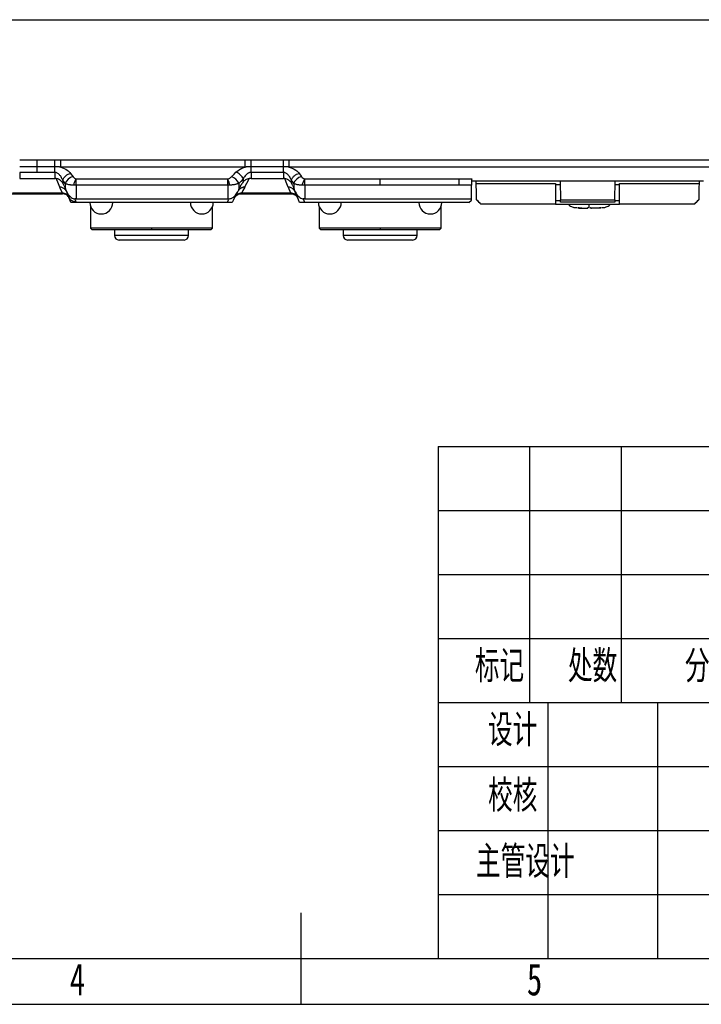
# Model space of a CAD drawing. Header units: millimetres. Extents: x 0 to 1380, y 0 to 297.
# Tile 4 of 60: x 189 to 264, y 0 to 108. Entities that reach past the tile are written whole.
import ezdxf

# ---------------------------------------------------------------- set-up
doc = ezdxf.new("R2010")
doc.units = ezdxf.units.MM
for name, color, linetype in [('10', 7, 'Continuous'), ('5', 7, 'Continuous'), ('9', 7, 'Continuous')]:
    doc.layers.add(name, color=color, linetype=linetype)
doc.styles.add('SLDTEXTSTYLE0', font='TXT', dxfattribs={"width": 0.7, "bigfont": 'bigfont'})
doc.styles.add('SLDTEXTSTYLE4', font='TXT', dxfattribs={"width": 0.7})

msp = doc.modelspace()

# ---------------------------------------------------------------- linework, layer by layer
at = {"color": 7, "linetype": 'Continuous', "lineweight": 25}
for p, q in [((107.12, 107.7), (307.13, 107.7)), ((189.23, 92.36), (191.15, 92.36)), ((191.15, 91.62), (189.23, 91.62)), ((191.15, 92.36), (193.07, 92.36)), ((191.15, 91.62), (191.15, 92.36)), ((193.07, 91.62), (191.15, 91.62)), ((191.15, 91), (191.15, 91.62)), ((193.07, 91.62), (193.07, 92.36)), ((193.72, 92.37), (213.88, 92.37)), ((193.72, 91.58), (193.72, 92.37)), ((213.88, 91.58), (193.72, 91.58)), ((213.88, 91.58), (213.88, 92.37)), ((214.53, 92.36), (218.07, 92.36)), ((218.07, 91.62), (214.53, 91.62)), ((218.07, 91.62), (218.07, 92.36)), ((218.72, 92.37), (228.65, 92.37)), ((218.72, 91.58), (218.72, 92.37)), ((306.59, 91.58), (218.72, 91.58)), ((189.23, 91), (189.23, 90.34)), ((193.07, 91), (193.07, 90.34)), ((218.07, 91), (214.53, 91)), ((214.53, 91), (214.53, 90.34)), ((218.07, 91), (218.07, 90.34)), ((189.23, 90.34), (191.15, 90.34)), ((191.15, 90.34), (193.07, 90.34)), ((193.93, 90.14), (193.93, 89.96)), ((193.93, 89.96), (193.93, 89.85)), ((194.2, 89.79), (194.2, 89.29)), ((195.4, 89.61), (195.4, 88.1)), ((203.65, 89.61), (195.4, 89.61)), ((195.41, 90.28), (203.65, 90.28)), ((203.65, 90.28), (211.99, 90.28)), ((212, 89.61), (203.65, 89.61)), ((212, 89.61), (212, 88.1)), ((213.21, 89.8), (213.21, 89.15)), ((213.68, 90.28), (213.68, 90.05)), ((213.68, 90.05), (213.68, 89.95)), ((214.53, 90.34), (214.33, 90.34)), ((214.53, 90.34), (218.07, 90.34)), ((218.22, 90.34), (218.07, 90.34)), ((218.93, 90.14), (218.93, 89.96)), ((218.93, 89.96), (218.93, 89.85)), ((219.2, 89.79), (219.2, 89.29)), ((220.4, 89.61), (220.4, 88.64)), ((228.65, 89.61), (220.4, 89.61)), ((220.41, 90.28), (228.65, 90.28)), ((228.65, 90.28), (237.29, 90.28)), ((237.29, 89.61), (237.29, 90.28)), ((242.85, 90.04), (238.66, 90.04)), ((239.17, 89.79), (239.16, 90.04)), ((239.17, 89.79), (247.85, 89.79)), ((264.03, 90.04), (242.85, 90.04)), ((247.85, 89.79), (247.85, 87.54)), ((247.85, 89.69), (248.35, 89.69)), ((248.35, 90.04), (248.38, 88)), ((254.31, 88), (254.35, 90.04)), ((254.34, 89.69), (254.85, 89.69)), ((254.85, 87.54), (254.85, 89.79)), ((254.85, 89.79), (263.53, 89.79)), ((263.53, 90.04), (263.53, 89.79)), ((188.39, 88.67), (191.15, 88.67)), ((188.44, 88.75), (191.15, 88.75)), ((191.15, 88.75), (193.86, 88.75)), ((191.15, 88.67), (193.91, 88.67)), ((193.6, 89.38), (193.86, 88.75)), ((213.44, 88.67), (218.91, 88.67)), ((213.51, 88.75), (218.86, 88.75)), ((213.83, 89.38), (213.84, 89.38)), ((218.6, 89.38), (218.86, 88.75)), ((220.4, 88.64), (220.4, 88.1)), ((195.4, 88.1), (203.65, 88.1)), ((203.65, 87.7), (195.41, 87.7)), ((196.97, 87.27), (196.97, 84.9)), ((196.97, 87.27), (196.97, 84.9)), ((203.65, 88.1), (212, 88.1)), ((211.93, 87.7), (203.65, 87.7)), ((210.32, 84.9), (210.32, 87.28)), ((212.45, 87.7), (211.93, 87.7)), ((220.41, 87.7), (219.84, 87.7)), ((220.4, 88.1), (235.36, 88.1)), ((228.65, 87.7), (220.41, 87.7)), ((221.98, 87.27), (221.98, 84.9)), ((221.98, 87.27), (221.98, 84.9)), ((237.29, 87.7), (228.65, 87.7)), ((235.33, 84.9), (235.33, 87.28)), ((235.36, 88.1), (237.29, 88.1)), ((237.29, 88.1), (238.63, 88.1)), ((238.36, 87.7), (237.29, 87.7)), ((238.36, 87.7), (238.63, 87.96)), ((238.63, 87.96), (238.63, 88.1)), ((239.16, 88.04), (239.66, 87.54)), ((247.85, 87.54), (239.66, 87.54)), ((248.39, 87.89), (247.85, 87.89)), ((247.85, 87.54), (254.85, 87.54)), ((248.38, 88), (254.31, 88)), ((248.39, 87.74), (248.38, 88)), ((254.31, 87.74), (248.39, 87.74)), ((254.31, 88), (254.31, 87.74)), ((254.85, 87.89), (254.31, 87.89)), ((263.03, 87.54), (254.85, 87.54)), ((263.03, 87.54), (263.53, 88.04)), ((251.49, 87.15), (251.57, 87.15)), ((251.49, 87.15), (251.49, 87.15)), ((252.6, 87.1), (252.6, 87.1)), ((196.97, 84.9), (197.17, 84.7)), ((203.65, 84.9), (196.97, 84.9)), ((197.17, 84.7), (196.97, 84.9)), ((203.65, 84.7), (197.17, 84.7)), ((199.6, 84.7), (199.6, 84.1)), ((199.6, 84.7), (199.6, 84.1)), ((210.32, 84.9), (203.65, 84.9)), ((203.65, 84.9), (203.65, 84.7)), ((210.12, 84.7), (203.65, 84.7)), ((206.51, 84.1), (203.65, 84.1)), ((207.7, 84.1), (207.7, 84.7)), ((210.12, 84.7), (210.32, 84.9)), ((221.98, 84.9), (222.18, 84.7)), ((222.18, 84.7), (221.98, 84.9)), ((228.65, 84.9), (221.98, 84.9)), ((228.65, 84.7), (222.18, 84.7)), ((224.6, 84.7), (224.6, 84.1)), ((224.6, 84.7), (224.6, 84.1)), ((235.33, 84.9), (228.65, 84.9)), ((228.65, 84.9), (228.65, 84.7)), ((235.13, 84.7), (228.65, 84.7)), ((231.51, 84.1), (228.65, 84.1)), ((232.7, 84.1), (232.7, 84.7)), ((235.13, 84.7), (235.33, 84.9)), ((203.65, 83.6), (200.1, 83.6)), ((207.2, 83.6), (203.65, 83.6)), ((228.65, 83.6), (225.1, 83.6)), ((232.2, 83.6), (228.65, 83.6))]:
    msp.add_line(p, q, dxfattribs=at)
at = {"color": 8, "linetype": 'Continuous', "lineweight": 25}
for p, q in [((251.57, 87.15), (251.57, 87.15)), ((203.65, 84.1), (199.6, 84.1)), ((207.7, 84.1), (206.51, 84.1)), ((228.65, 84.1), (224.6, 84.1)), ((232.7, 84.1), (231.51, 84.1))]:
    msp.add_line(p, q, dxfattribs=at)
at = {"color": 7, "linetype": 'Continuous', "lineweight": 25, "flags": 128}
for points in [[(193.07, 91), (193.07, 91.09), (193.07, 91.17), (193.07, 91.26), (193.07, 91.34), (193.07, 91.42), (193.07, 91.49), (193.07, 91.56), (193.07, 91.62)], [(218.07, 91), (218.07, 91.09), (218.07, 91.17), (218.07, 91.26), (218.07, 91.34), (218.07, 91.42), (218.07, 91.49), (218.07, 91.56), (218.07, 91.62)], [(228.65, 92.37), (272.3, 92.37), (306.59, 92.37)], [(191.15, 91), (190.07, 91), (189.23, 91)], [(193.07, 91), (191.99, 91), (191.15, 91)], [(194.79, 90.89), (194.94, 90.69), (195.06, 90.53)], [(212.41, 90.53), (212.68, 90.8), (212.88, 91.02)], [(219.79, 90.89), (219.94, 90.69), (220.06, 90.53)], [(193.61, 89.38), (193.39, 89.92), (193.22, 90.34)], [(194.2, 89.79), (194.05, 89.99), (193.93, 90.15)], [(194.11, 89.51), (194.16, 89.39), (194.2, 89.29)], [(213.68, 90.28), (213.42, 90.01), (213.21, 89.8)], [(213.21, 89.15), (213.34, 89.41), (213.45, 89.61)], [(214.33, 90.34), (214.05, 89.8), (213.83, 89.38)], [(218.61, 89.38), (218.39, 89.92), (218.22, 90.34)], [(219.2, 89.79), (219.05, 89.99), (218.93, 90.15)], [(219.11, 89.51), (219.16, 89.39), (219.2, 89.29)], [(237.29, 89.61), (232.45, 89.61), (228.65, 89.61)], [(237.29, 90.28), (238.06, 90.28), (238.67, 90.28)], [(238.66, 89.61), (237.89, 89.61), (237.29, 89.61)], [(238.63, 88.1), (238.64, 88.95), (238.66, 89.61)], [(238.67, 90.28), (238.66, 90.15), (238.66, 89.99), (238.66, 89.81), (238.66, 89.61)], [(239.2, 88), (239.2, 88.18), (239.19, 88.37), (239.19, 88.58), (239.18, 88.78), (239.18, 88.98), (239.18, 89.18), (239.17, 89.35), (239.17, 89.5), (239.17, 89.62), (239.17, 89.71), (239.17, 89.77), (239.17, 89.79)], [(263.53, 89.79), (263.53, 89.77), (263.53, 89.71), (263.53, 89.62), (263.52, 89.5), (263.52, 89.35), (263.52, 89.18), (263.52, 88.98), (263.51, 88.78), (263.51, 88.58), (263.5, 88.37), (263.5, 88.18), (263.5, 88)], [(194.62, 88.25), (194.44, 88.68), (194.3, 89.03)], [(213.09, 88.92), (212.87, 88.5), (212.7, 88.18)], [(213.84, 89.38), (213.65, 89.03), (213.51, 88.75)], [(219.62, 88.25), (219.44, 88.68), (219.3, 89.03)], [(194.84, 87.7), (194.72, 88.01), (194.62, 88.25)], [(195.25, 88.11), (195.31, 87.94), (195.36, 87.81)], [(195.36, 87.81), (195.39, 87.75), (195.41, 87.7)], [(211.93, 87.7), (211.97, 87.76), (211.99, 87.81)], [(211.99, 87.81), (212.08, 87.98), (212.14, 88.1)], [(212.7, 88.18), (212.56, 87.91), (212.45, 87.7)], [(219.84, 87.7), (219.72, 88.01), (219.62, 88.25)], [(220.25, 88.11), (220.31, 87.94), (220.36, 87.81)], [(220.36, 87.81), (220.39, 87.75), (220.41, 87.7)], [(239.66, 87.54), (239.64, 87.56), (239.58, 87.62), (239.49, 87.71), (239.36, 87.84), (239.2, 88)], [(263.5, 88), (263.34, 87.84), (263.21, 87.71), (263.11, 87.62), (263.05, 87.56), (263.03, 87.54)]]:
    msp.add_lwpolyline(points, dxfattribs=at)
at = {"color": 7, "linetype": 'Continuous', "lineweight": 25}
for centre, radius, start, end in [((195.36, 89.32), 1.26, 103.9561, 157.9198), ((211.99, 89.28), 1.32, 23.2648, 71.5786), ((220.36, 89.32), 1.26, 103.9575, 157.9204), ((195.29, 88.54), 0.731, 203.8852, 275.7442), ((198.15, 87.7), 1.25, 180, 270), ((198.15, 87.7), 1.25, 270, 0), ((209.15, 87.7), 1.25, 180, 270), ((209.15, 87.7), 1.25, 270, 0), ((223.15, 87.7), 1.25, 180, 270), ((223.15, 87.7), 1.25, 270, 0), ((234.15, 87.7), 1.25, 180, 270), ((234.15, 87.7), 1.25, 270, 0), ((250.3, 87.19), 0.08, 264.408, 359.9763), ((251.31, 87.15), 0.08, 269.4422, 0.0028), ((251.75, 87.15), 0.08, 180.0094, 270.5667), ((252.77, 87.19), 0.08, 179.9931, 275.6227), ((200.1, 84.1), 0.5, 180, 270), ((200.1, 84.1), 0.5, 180, 270), ((207.2, 84.1), 0.5, 270, 0), ((225.1, 84.1), 0.5, 180, 270), ((225.1, 84.1), 0.5, 180, 270), ((232.2, 84.1), 0.5, 270, 0)]:
    msp.add_arc(centre, radius, start, end, dxfattribs=at)
for centre, major_axis, ratio, start_param, end_param in [((193.16, 89.72), (-0.912, 0.97), 0.515009, 4.068464, 4.385489), ((214.35, 89.61), (0.92, 0.87), 0.572255, 1.768335, 2.11351), ((218.16, 89.72), (-0.912, 0.97), 0.515009, 4.068464, 4.385489)]:
    msp.add_ellipse(centre, major_axis=major_axis, ratio=ratio, start_param=start_param, end_param=end_param, dxfattribs=at)
for points, knots in [([(193.07, 92.36), (193.19, 92.36), (193.41, 92.36), (193.62, 92.37), (193.72, 92.37)], [0, 0, 0, 0, 0.560014, 1, 1, 1, 1]), ([(193.71, 91.58), (193.7, 91.58), (193.68, 91.58), (193.62, 91.59), (193.53, 91.6), (193.39, 91.61), (193.23, 91.62), (193.12, 91.62), (193.07, 91.62)], [0, 0, 0, 0, 0.062252, 0.124732, 0.249805, 0.500112, 0.75267, 1, 1, 1, 1]), ([(193.72, 91.58), (193.97, 91.48), (194.43, 91.3), (194.68, 91.02), (194.79, 90.89)], [0, 0, 0, 0, 0.5590718, 1, 1, 1, 1]), ([(212.88, 91.02), (213.03, 91.14), (213.29, 91.37), (213.7, 91.51), (213.88, 91.58)], [0, 0, 0, 0, 0.560499, 1, 1, 1, 1]), ([(213.88, 92.37), (214, 92.37), (214.21, 92.36), (214.43, 92.36), (214.53, 92.36)], [0, 0, 0, 0, 0.5599953, 1, 1, 1, 1]), ([(214.53, 91.62), (214.47, 91.62), (214.36, 91.62), (214.2, 91.61), (214.06, 91.6), (213.97, 91.59), (213.92, 91.58), (213.9, 91.58), (213.88, 91.58), (213.88, 91.58)], [0, 0, 0, 0, 0.24702, 0.499827, 0.750102, 0.875161, 0.937635, 0.968853, 1, 1, 1, 1]), ([(214.53, 91.62), (214.53, 91.7), (214.53, 91.82), (214.53, 92.08), (214.53, 92.22), (214.53, 92.36)], [0, 0, 0, 0, 0.5, 0.5, 1, 1, 1, 1]), ([(214.53, 91), (214.53, 91.11), (214.53, 91.23), (214.53, 91.45), (214.53, 91.54), (214.53, 91.62)], [0, 0, 0, 0, 0.5, 0.5, 1, 1, 1, 1]), ([(218.07, 92.36), (218.19, 92.36), (218.41, 92.36), (218.62, 92.37), (218.72, 92.37)], [0, 0, 0, 0, 0.5599881, 1, 1, 1, 1]), ([(218.71, 91.58), (218.7, 91.58), (218.68, 91.58), (218.62, 91.59), (218.53, 91.6), (218.39, 91.61), (218.23, 91.62), (218.12, 91.62), (218.07, 91.62)], [0, 0, 0, 0, 0.062252, 0.124732, 0.249805, 0.500112, 0.752671, 1, 1, 1, 1]), ([(218.72, 91.58), (218.97, 91.48), (219.43, 91.3), (219.68, 91.02), (219.79, 90.89)], [0, 0, 0, 0, 0.559055, 1, 1, 1, 1]), ([(193.93, 90.14), (193.91, 90.19), (193.88, 90.28), (193.81, 90.42), (193.73, 90.56), (193.63, 90.68), (193.53, 90.79), (193.41, 90.88), (193.29, 90.95), (193.17, 90.99), (193.1, 90.99), (193.07, 91)], [0, 0, 0, 0, 0.107321, 0.249406, 0.400324, 0.498614, 0.624464, 0.748626, 0.85076, 0.93408, 1, 1, 1, 1]), ([(193.93, 90.14), (193.96, 90.23), (194, 90.31), (194.11, 90.47), (194.18, 90.55), (194.34, 90.69), (194.43, 90.74), (194.61, 90.84), (194.7, 90.87), (194.79, 90.89)], [0, 0, 0, 0, 0.25, 0.25, 0.5, 0.5, 0.75, 0.75, 1, 1, 1, 1]), ([(195.06, 90.53), (195.11, 90.48), (195.18, 90.4), (195.3, 90.32), (195.37, 90.3), (195.41, 90.28)], [0, 0, 0, 0, 0.559848, 0.780373, 1, 1, 1, 1]), ([(211.99, 90.28), (212.05, 90.3), (212.15, 90.33), (212.29, 90.42), (212.36, 90.49), (212.41, 90.53)], [0, 0, 0, 0, 0.312566, 0.559404, 1, 1, 1, 1]), ([(213.68, 90.28), (213.61, 90.45), (213.5, 90.61), (213.22, 90.87), (213.05, 90.96), (212.88, 91.02)], [0, 0, 0, 0, 0.5, 0.5, 1, 1, 1, 1]), ([(214.53, 91), (214.51, 90.99), (214.48, 90.99), (214.42, 90.98), (214.36, 90.97), (214.29, 90.94), (214.2, 90.9), (214.1, 90.83), (213.95, 90.7), (213.82, 90.54), (213.73, 90.39), (213.69, 90.31), (213.68, 90.28)], [0, 0, 0, 0, 0.035323, 0.077855, 0.127838, 0.185446, 0.250849, 0.375032, 0.50077, 0.750193, 0.930496, 1, 1, 1, 1]), ([(218.93, 90.14), (218.91, 90.19), (218.88, 90.28), (218.81, 90.42), (218.73, 90.56), (218.63, 90.68), (218.53, 90.79), (218.41, 90.88), (218.29, 90.95), (218.17, 90.99), (218.1, 90.99), (218.07, 91)], [0, 0, 0, 0, 0.107321, 0.249406, 0.400324, 0.498614, 0.624464, 0.748626, 0.85076, 0.93408, 1, 1, 1, 1]), ([(218.93, 90.14), (218.96, 90.23), (219, 90.31), (219.11, 90.47), (219.18, 90.55), (219.34, 90.69), (219.43, 90.74), (219.61, 90.84), (219.7, 90.87), (219.79, 90.89)], [0, 0, 0, 0, 0.25, 0.25, 0.5, 0.5, 0.75, 0.75, 1, 1, 1, 1]), ([(220.06, 90.53), (220.11, 90.48), (220.18, 90.4), (220.3, 90.32), (220.37, 90.3), (220.41, 90.28)], [0, 0, 0, 0, 0.559873, 0.780398, 1, 1, 1, 1]), ([(193.22, 90.34), (193.31, 90.33), (193.39, 90.31), (193.54, 90.24), (193.6, 90.2), (193.77, 90.06), (193.86, 89.96), (193.93, 89.85)], [0, 0, 0, 0, 0.25, 0.25, 0.5, 0.5, 1, 1, 1, 1]), ([(195.15, 89.61), (195.12, 89.61), (195.05, 89.61), (194.95, 89.61), (194.86, 89.61), (194.77, 89.62), (194.68, 89.64), (194.56, 89.66), (194.43, 89.69), (194.3, 89.74), (194.23, 89.77), (194.2, 89.79)], [0, 0, 0, 0, 0.077756, 0.157847, 0.240021, 0.32425, 0.410652, 0.499447, 0.689826, 0.855598, 1, 1, 1, 1]), ([(195.15, 89.61), (195.18, 89.74), (195.22, 89.88), (195.31, 90.11), (195.36, 90.21), (195.41, 90.28)], [0, 0, 0, 0, 0.5, 0.5, 1, 1, 1, 1]), ([(195.4, 89.61), (195.37, 89.61), (195.32, 89.61), (195.23, 89.61), (195.18, 89.61), (195.15, 89.61)], [0, 0, 0, 0, 0.321587, 0.656686, 1, 1, 1, 1]), ([(195.4, 89.61), (195.4, 89.62), (195.4, 89.63), (195.4, 89.65), (195.4, 89.67), (195.4, 89.7), (195.4, 89.75), (195.4, 89.78), (195.4, 89.87), (195.4, 89.93), (195.4, 90.05), (195.41, 90.1), (195.41, 90.2), (195.41, 90.24), (195.41, 90.28)], [0, 0, 0, 0, 0.03125, 0.03125, 0.0625, 0.125, 0.125, 0.25, 0.25, 0.5, 0.5, 0.75, 0.75, 1, 1, 1, 1]), ([(212.19, 89.61), (212.17, 89.75), (212.13, 89.88), (212.07, 90.11), (212.03, 90.21), (211.99, 90.28)], [0, 0, 0, 0, 0.5, 0.5, 1, 1, 1, 1]), ([(212, 89.61), (212, 89.75), (212, 89.88), (212, 90.11), (211.99, 90.21), (211.99, 90.28)], [0, 0, 0, 0, 0.5, 0.5, 1, 1, 1, 1]), ([(212.19, 89.61), (212.16, 89.61), (212.1, 89.61), (212.03, 89.61), (212, 89.61)], [0, 0, 0, 0, 0.510946, 1, 1, 1, 1]), ([(213.21, 89.8), (213.18, 89.79), (213.13, 89.77), (213.03, 89.73), (212.91, 89.69), (212.77, 89.66), (212.63, 89.63), (212.48, 89.62), (212.33, 89.61), (212.24, 89.61), (212.19, 89.61)], [0, 0, 0, 0, 0.107091, 0.225379, 0.355839, 0.500069, 0.639589, 0.769867, 0.890513, 1, 1, 1, 1]), ([(213.68, 89.95), (213.73, 90), (213.85, 90.13), (214.06, 90.29), (214.27, 90.33), (214.33, 90.34)], [0, 0, 0, 0, 0.30217, 0.778778, 1, 1, 1, 1]), ([(218.22, 90.34), (218.28, 90.33), (218.44, 90.31), (218.68, 90.16), (218.84, 89.99), (218.91, 89.87), (218.93, 89.85)], [0, 0, 0, 0, 0.18417, 0.447346, 0.905187, 1, 1, 1, 1]), ([(220.15, 89.61), (220.12, 89.61), (220.05, 89.61), (219.95, 89.61), (219.86, 89.61), (219.77, 89.62), (219.68, 89.64), (219.56, 89.66), (219.43, 89.69), (219.3, 89.74), (219.23, 89.77), (219.2, 89.79)], [0, 0, 0, 0, 0.077757, 0.157848, 0.240022, 0.324251, 0.410652, 0.499447, 0.689912, 0.855684, 1, 1, 1, 1]), ([(220.15, 89.61), (220.18, 89.74), (220.22, 89.88), (220.31, 90.11), (220.36, 90.21), (220.41, 90.28)], [0, 0, 0, 0, 0.5, 0.5, 1, 1, 1, 1]), ([(220.4, 89.61), (220.37, 89.61), (220.32, 89.61), (220.23, 89.61), (220.18, 89.61), (220.15, 89.61)], [0, 0, 0, 0, 0.321587, 0.656686, 1, 1, 1, 1]), ([(220.4, 89.61), (220.4, 89.62), (220.4, 89.63), (220.4, 89.65), (220.4, 89.67), (220.4, 89.7), (220.4, 89.75), (220.4, 89.78), (220.4, 89.87), (220.4, 89.93), (220.4, 90.05), (220.41, 90.1), (220.41, 90.2), (220.41, 90.24), (220.41, 90.28)], [0, 0, 0, 0, 0.03125, 0.03125, 0.0625, 0.125, 0.125, 0.25, 0.25, 0.5, 0.5, 0.75, 0.75, 1, 1, 1, 1]), ([(228.65, 89.61), (228.65, 89.75), (228.65, 89.88), (228.65, 90.11), (228.65, 90.21), (228.65, 90.28)], [0, 0, 0, 0, 0.5, 0.5, 1, 1, 1, 1]), ([(194.38, 88.85), (194.37, 88.88), (194.34, 88.93), (194.29, 89.01), (194.24, 89.07), (194.2, 89.12), (194.15, 89.17), (194.12, 89.2), (194.08, 89.22), (194.02, 89.27), (193.91, 89.33), (193.76, 89.37), (193.66, 89.38), (193.61, 89.38)], [0, 0, 0, 0, 0.09704, 0.186283, 0.266816, 0.337948, 0.399161, 0.450151, 0.49076, 0.52092, 0.692107, 0.852309, 1, 1, 1, 1]), ([(193.86, 88.75), (193.93, 88.76), (194.01, 88.75), (194.16, 88.71), (194.24, 88.68), (194.38, 88.6), (194.44, 88.55), (194.54, 88.43), (194.57, 88.36), (194.6, 88.3)], [0, 0, 0, 0, 0.2440422, 0.2440422, 0.4940422, 0.4940422, 0.7440422, 0.7440422, 0.9940422, 0.9940422, 0.9940422, 0.9940422]), ([(194.65, 88.17), (194.59, 88.32), (194.49, 88.44), (194.23, 88.62), (194.07, 88.67), (193.91, 88.67)], [0, 0, 0, 0, 0.5, 0.5, 1, 1, 1, 1]), ([(194.2, 89.29), (194.22, 89.24), (194.25, 89.16), (194.29, 89.07), (194.3, 89.03)], [0, 0, 0, 0, 0.560009, 1, 1, 1, 1]), ([(194.3, 89.03), (194.4, 88.83), (194.54, 88.55), (194.84, 88.27), (195.05, 88.14), (195.19, 88.11), (195.25, 88.11)], [0, 0, 0, 0, 0.505107, 0.718275, 0.899415, 1, 1, 1, 1]), ([(212.14, 88.1), (212.21, 88.12), (212.39, 88.15), (212.7, 88.36), (212.93, 88.63), (213.05, 88.86), (213.09, 88.92)], [0, 0, 0, 0, 0.1438277, 0.371214, 0.8352601, 1, 1, 1, 1]), ([(212.73, 88.24), (212.78, 88.31), (212.87, 88.44), (213.11, 88.62), (213.32, 88.65), (213.44, 88.67)], [0, 0, 0, 0, 0.27624, 0.562895, 1, 1, 1, 1]), ([(212.8, 88.37), (212.86, 88.48), (212.96, 88.59), (213.22, 88.73), (213.37, 88.76), (213.51, 88.75)], [0, 0, 0, 0, 0.5, 0.5, 1, 1, 1, 1]), ([(213.03, 88.55), (213.1, 88.59), (213.23, 88.66), (213.37, 88.67), (213.45, 88.67)], [0, 0, 0, 0, 0.510594, 1, 1, 1, 1]), ([(213.83, 89.38), (213.81, 89.38), (213.75, 89.38), (213.67, 89.37), (213.59, 89.34), (213.5, 89.31), (213.39, 89.25), (213.24, 89.14), (213.15, 89), (213.09, 88.92)], [0, 0, 0, 0, 0.085591, 0.176527, 0.272661, 0.373713, 0.479272, 0.66191, 1, 1, 1, 1]), ([(213.21, 89.15), (213.19, 89.11), (213.15, 89.03), (213.11, 88.95), (213.09, 88.92)], [0, 0, 0, 0, 0.559976, 1, 1, 1, 1]), ([(213.51, 88.75), (213.5, 88.74), (213.49, 88.72), (213.47, 88.7), (213.45, 88.68), (213.45, 88.67), (213.44, 88.67), (213.44, 88.67)], [0, 0, 0, 0, 0.203229, 0.405059, 0.605273, 0.803652, 1, 1, 1, 1]), ([(219.38, 88.85), (219.37, 88.88), (219.34, 88.93), (219.29, 89.01), (219.24, 89.07), (219.2, 89.12), (219.15, 89.17), (219.12, 89.2), (219.08, 89.22), (219.02, 89.27), (218.91, 89.33), (218.76, 89.37), (218.66, 89.38), (218.61, 89.38)], [0, 0, 0, 0, 0.09704, 0.186283, 0.266816, 0.337948, 0.399161, 0.450151, 0.49076, 0.52092, 0.692107, 0.852309, 1, 1, 1, 1]), ([(218.86, 88.75), (218.93, 88.76), (219.01, 88.75), (219.16, 88.71), (219.24, 88.68), (219.38, 88.6), (219.44, 88.55), (219.54, 88.43), (219.57, 88.36), (219.6, 88.3)], [0, 0, 0, 0, 0.2440422, 0.2440422, 0.4940422, 0.4940422, 0.7440422, 0.7440422, 0.9940422, 0.9940422, 0.9940422, 0.9940422]), ([(218.91, 88.67), (218.99, 88.67), (219.06, 88.66), (219.22, 88.61), (219.29, 88.58), (219.43, 88.49), (219.49, 88.43), (219.59, 88.31), (219.63, 88.24), (219.65, 88.17)], [0.0059229, 0.0059229, 0.0059229, 0.0059229, 0.25, 0.25, 0.5, 0.5, 0.75, 0.75, 0.9940771, 0.9940771, 0.9940771, 0.9940771]), ([(219.3, 89.03), (219.4, 88.83), (219.54, 88.55), (219.84, 88.27), (220.05, 88.14), (220.19, 88.11), (220.25, 88.11)], [0, 0, 0, 0, 0.505109, 0.718271, 0.899419, 1, 1, 1, 1]), ([(195.41, 87.7), (195.37, 87.7), (195.3, 87.7), (195.19, 87.7), (195.05, 87.7), (194.9, 87.7), (194.85, 87.7), (194.85, 87.7), (194.84, 87.7)], [0, 0, 0, 0, 0.0714298, 0.1426958, 0.2529497, 0.45187, 0.8940641, 1, 1, 1, 1]), ([(195.4, 88.1), (195.37, 88.1), (195.32, 88.1), (195.27, 88.1), (195.25, 88.11)], [0, 0, 0, 0, 0.55996, 1, 1, 1, 1]), ([(212, 88.1), (212.03, 88.1), (212.08, 88.1), (212.12, 88.1), (212.14, 88.1)], [0, 0, 0, 0, 0.559884, 1, 1, 1, 1]), ([(220.4, 88.1), (220.37, 88.1), (220.32, 88.1), (220.27, 88.1), (220.25, 88.11)], [0, 0, 0, 0, 0.559945, 1, 1, 1, 1]), ([(249.23, 87.54), (249.23, 87.53), (249.27, 87.47), (249.39, 87.36), (249.62, 87.23), (249.9, 87.15), (250.11, 87.14), (250.19, 87.14)], [0, 0, 0, 0, 0.023848, 0.211008, 0.434645, 0.761656, 1, 1, 1, 1]), ([(252.87, 87.14), (252.96, 87.14), (253.16, 87.15), (253.44, 87.23), (253.68, 87.36), (253.8, 87.47), (253.84, 87.53), (253.84, 87.54)], [0, 0, 0, 0, 0.238369, 0.565378, 0.788989, 0.976167, 1, 1, 1, 1]), ([(250.29, 87.11), (250.29, 87.11), (250.29, 87.11), (250.29, 87.11), (250.3, 87.11), (250.3, 87.11), (250.31, 87.11), (250.32, 87.11), (250.33, 87.11), (250.35, 87.11), (250.37, 87.11), (250.4, 87.1), (250.44, 87.1), (250.46, 87.1), (250.47, 87.1)], [0, 0, 0, 0, 0.059831, 0.124658, 0.189132, 0.253387, 0.317548, 0.381739, 0.446091, 0.506699, 0.631195, 0.757668, 0.88321, 1, 1, 1, 1]), ([(250.29, 87.11), (250.29, 87.11), (250.29, 87.11), (250.29, 87.11), (250.29, 87.11)], [0, 0, 0, 0, 0.119881, 1, 1, 1, 1]), ([(250.41, 87.14), (250.41, 87.13), (250.41, 87.12), (250.42, 87.11), (250.45, 87.1), (250.46, 87.1), (250.47, 87.1)], [0, 0, 0, 0, 0.011644, 0.481545, 0.734631, 1, 1, 1, 1]), ([(250.47, 87.1), (250.49, 87.1), (250.52, 87.1), (250.55, 87.09), (250.59, 87.09), (250.63, 87.09), (250.66, 87.09), (250.7, 87.08), (250.74, 87.08), (250.78, 87.08), (250.82, 87.08), (250.85, 87.08), (250.91, 87.08), (250.93, 87.08), (250.96, 87.07), (251.01, 87.07), (251.06, 87.07), (251.11, 87.07), (251.15, 87.07), (251.2, 87.07), (251.26, 87.07), (251.27, 87.07), (251.29, 87.07), (251.29, 87.07), (251.29, 87.07)], [0, 0, 0, 0, 0.092414, 0.092414, 0.092414, 0.237443, 0.237443, 0.237443, 0.378256, 0.378256, 0.378256, 0.504173, 0.504173, 0.594868, 0.594868, 0.594868, 0.773932, 0.773932, 0.773932, 0.941216, 0.941216, 0.98549, 0.98549, 1, 1, 1, 1]), ([(250.72, 87.08), (250.7, 87.09), (250.61, 87.09), (250.53, 87.09), (250.47, 87.1)], [0, 0, 0, 0, 0.282346, 1, 1, 1, 1]), ([(251.29, 87.07), (251.3, 87.07), (251.3, 87.07), (251.31, 87.08), (251.32, 87.09), (251.34, 87.1), (251.36, 87.11), (251.37, 87.12), (251.38, 87.14), (251.38, 87.14), (251.39, 87.15)], [0, 0, 0, 0, 0.102843, 0.214923, 0.335487, 0.463184, 0.595822, 0.731166, 0.866536, 1, 1, 1, 1]), ([(251.29, 87.07), (251.3, 87.07), (251.3, 87.07), (251.31, 87.07), (251.31, 87.07), (251.31, 87.07), (251.31, 87.07)], [0, 0, 0, 0, 0.279418, 0.559024, 0.77908, 1, 1, 1, 1]), ([(251.31, 87.07), (251.31, 87.07), (251.31, 87.07), (251.31, 87.09), (251.31, 87.1), (251.31, 87.11), (251.31, 87.12)], [0, 0, 0, 0, 0.339987, 0.559957, 0.779989, 1, 1, 1, 1]), ([(251.49, 87.15), (251.5, 87.15), (251.51, 87.15), (251.53, 87.15), (251.53, 87.15)], [0, 0, 0, 0, 0.560031, 1, 1, 1, 1]), ([(251.57, 87.15), (251.57, 87.15), (251.55, 87.15), (251.54, 87.15), (251.53, 87.15)], [0, 0, 0, 0, 0.560449, 1, 1, 1, 1]), ([(251.68, 87.15), (251.68, 87.14), (251.69, 87.14), (251.7, 87.12), (251.71, 87.11), (251.73, 87.1), (251.74, 87.09), (251.76, 87.08), (251.77, 87.07), (251.77, 87.07), (251.77, 87.07)], [0, 0, 0, 0, 0.133451, 0.268922, 0.404112, 0.536738, 0.664423, 0.785134, 0.897068, 1, 1, 1, 1]), ([(251.75, 87.07), (251.75, 87.07), (251.75, 87.07), (251.75, 87.07), (251.75, 87.07), (251.75, 87.07), (251.75, 87.07), (251.75, 87.07), (251.75, 87.07), (251.75, 87.08), (251.75, 87.08), (251.75, 87.08), (251.75, 87.08), (251.75, 87.08), (251.75, 87.08), (251.75, 87.09), (251.75, 87.09), (251.75, 87.09), (251.75, 87.1), (251.75, 87.1), (251.75, 87.1), (251.75, 87.11), (251.75, 87.11), (251.75, 87.12), (251.75, 87.12), (251.75, 87.12)], [0, 0, 0, 0, 0.005393, 0.005393, 0.025728, 0.025728, 0.195108, 0.195108, 0.195108, 0.380238, 0.380238, 0.380238, 0.473948, 0.473948, 0.473948, 0.611233, 0.611233, 0.611233, 0.762095, 0.762095, 0.762095, 0.913489, 0.913489, 0.913489, 1, 1, 1, 1]), ([(251.77, 87.07), (251.77, 87.07), (251.77, 87.07), (251.77, 87.07), (251.76, 87.07), (251.76, 87.07), (251.76, 87.07), (251.76, 87.07), (251.75, 87.07), (251.75, 87.07), (251.75, 87.07)], [0, 0, 0, 0, 0.122391, 0.237245, 0.356189, 0.479797, 0.603449, 0.730447, 0.85726, 1, 1, 1, 1]), ([(252.6, 87.1), (252.5, 87.09), (252.35, 87.08), (252.14, 87.08), (251.96, 87.07), (251.83, 87.07), (251.77, 87.07)], [0, 0, 0, 0, 0.340011, 0.560032, 0.780003, 1, 1, 1, 1]), ([(252.6, 87.1), (252.61, 87.1), (252.62, 87.1), (252.64, 87.11), (252.66, 87.12), (252.66, 87.13), (252.66, 87.14)], [0, 0, 0, 0, 0.265159, 0.518269, 0.988355, 1, 1, 1, 1]), ([(252.78, 87.11), (252.78, 87.11), (252.77, 87.11), (252.72, 87.11), (252.66, 87.1), (252.62, 87.1), (252.6, 87.1)], [0, 0, 0, 0, 0.279563, 0.559156, 0.779604, 1, 1, 1, 1]), ([(252.78, 87.11), (252.78, 87.11), (252.78, 87.11), (252.78, 87.11), (252.78, 87.11)], [0, 0, 0, 0, 0.119881, 1, 1, 1, 1])]:
    msp.add_open_spline(points, degree=3, knots=knots, dxfattribs=at)
for points in [[(193.22, 90.34), (193.17, 90.34), (193.12, 90.34), (193.07, 90.34)], [(191.15, 88.75), (191.15, 88.7), (191.15, 88.67), (191.15, 88.67)], [(193.86, 88.75), (193.89, 88.7), (193.91, 88.67), (193.91, 88.67)], [(218.86, 88.75), (218.89, 88.7), (218.91, 88.67), (218.91, 88.67)], [(219.2, 89.29), (219.23, 89.2), (219.27, 89.12), (219.3, 89.03)]]:
    msp.add_open_spline(points, degree=3, dxfattribs=at)
at = {"color": 8, "linetype": 'Continuous', "lineweight": 25}
msp.add_open_spline([(251.53, 87.15), (251.53, 87.18), (251.53, 87.23), (251.53, 87.38), (251.53, 87.49), (251.53, 87.54)], degree=3, knots=[0, 0, 0, 0, 0.439716, 0.757485, 1, 1, 1, 1], dxfattribs=at)
at = {"layer": '10', "color": 7, "lineweight": 25}
for p, q in [((245, 61), (245, 33)), ((255, 61), (255, 33)), ((235, 40), (315, 40)), ((235, 33), (365, 33)), ((247, 33), (247, 5)), ((259, 33), (259, 5)), ((235, 26), (315, 26)), ((235, 19), (315, 19)), ((235, 12), (315, 12))]:
    msp.add_line(p, q, dxfattribs=at)
at = {"layer": '10', "color": 7}
for p, q in [((235, 54), (315, 54)), ((235, 47), (315, 47))]:
    msp.add_line(p, q, dxfattribs=at)
at = {"layer": '5', "color": 7, "lineweight": 25}
for p, q in [((235, 61), (415, 61)), ((235, 61), (235, 5)), ((0, 5), (415, 5))]:
    msp.add_line(p, q, dxfattribs=at)
at = {"layer": '5', "lineweight": 25}
msp.add_line((220, 0), (220, 10), dxfattribs=at)
at = {"layer": '9', "color": 7}
msp.add_line((0, 0), (420, 0), dxfattribs=at)

# ---------------------------------------------------------------- texts
at = {"layer": '10', "color": 7, "char_height": 3.5, "attachment_point": 2, "style": 'SLDTEXTSTYLE0'}
for s, insert in [('标记', (241.71, 38.72)), ('处数', (251.89, 38.72)), ('分区', (264.68, 38.72)), ('设计', (243.15, 31.73)), ('校核', (243.15, 24.56)), ('主管设计', (244.53, 17.33))]:
    msp.add_mtext(s, dxfattribs=dict(at, insert=insert))
at = {"layer": '10', "char_height": 3.5, "attachment_point": 2, "style": 'SLDTEXTSTYLE4'}
for s, insert in [('4', (195.54, 4.48)), ('5', (245.54, 4.48))]:
    msp.add_mtext(s, dxfattribs=dict(at, insert=insert))

doc.saveas('drawing.dxf')
